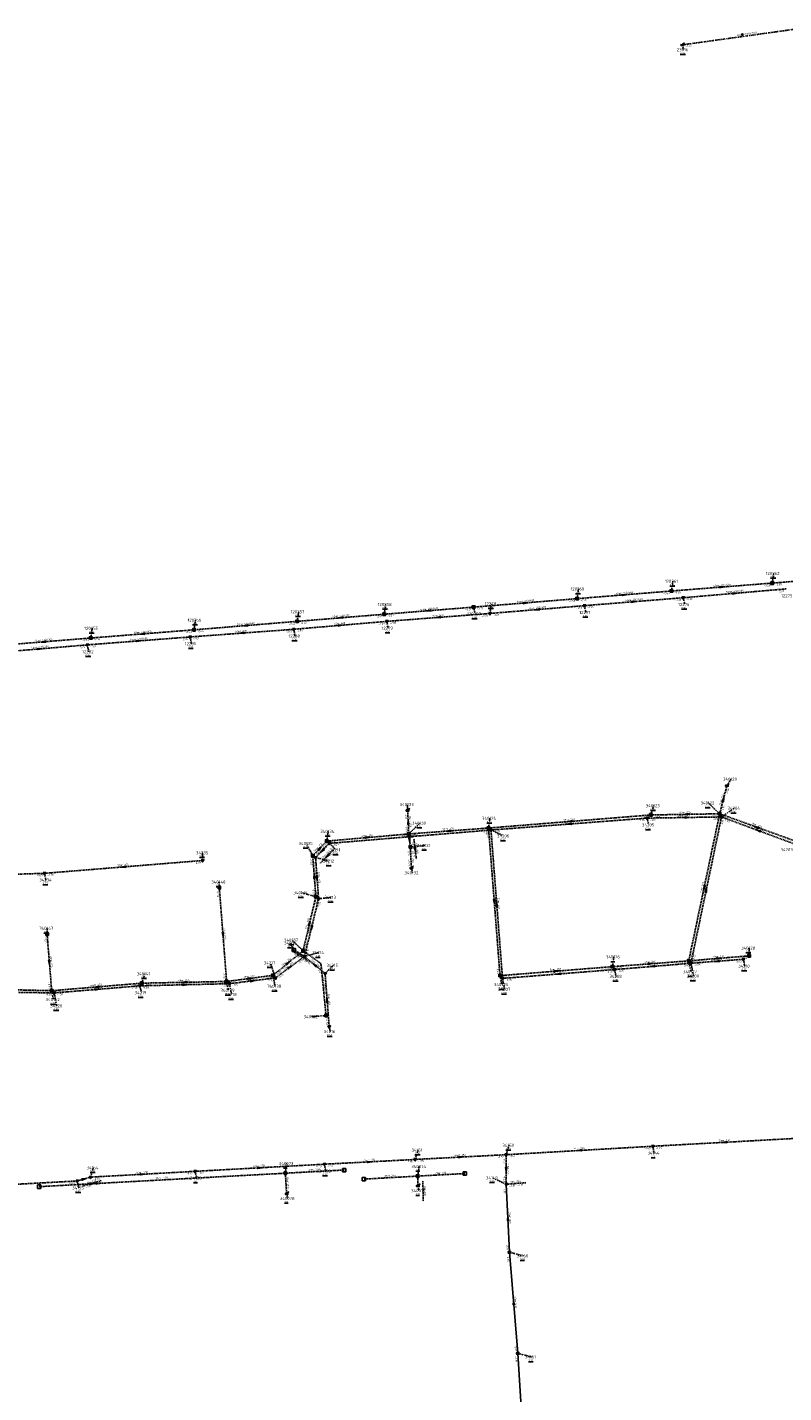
# Model space of a CAD drawing. Extents: x 188323 to 208361, y 565368 to 574910.
# Tile 73 of 256: x 200970 to 201337, y 568699 to 569361. Entities that reach past the tile are written whole.
import ezdxf

# ---------------------------------------------------------------- set-up
doc = ezdxf.new("R2010")
doc.units = 0
for name, pattern in [('BORDER', [1.75, 0.5, -0.25, 0.5, -0.25, 0, -0.25]), ('DASHDOT', [1, 0.5, -0.25, 0, -0.25]), ('DASHED', [0.75, 0.5, -0.25])]:
    doc.linetypes.add(name, pattern=pattern)
doc.layers.get('0').update_dxf_attribs({"linetype": 'CONTINUOUS'})
for name, color, linetype in [('RIO-AFM', 7, 'CONTINUOUS'), ('RIO-BOK', 7, 'CONTINUOUS'), ('RIO-DET', 7, 'CONTINUOUS'), ('RIO-KNP', 7, 'CONTINUOUS'), ('RIO-KNR', 7, 'CONTINUOUS'), ('RIO-LAG_0B', 7, 'CONTINUOUS'), ('RIO-LAG_1B', 7, 'DASHED'), ('RIO-LAG_2B', 7, 'DASHED'), ('RIO-LAG_4', 7, 'BORDER'), ('RIO-LEN', 7, 'CONTINUOUS'), ('RIO-MVD', 1, 'CONTINUOUS'), ('RIO-VRB', 6, 'DASHDOT'), ('RIO-VRH', 7, 'CONTINUOUS')]:
    doc.layers.add(name, color=color, linetype=linetype)
doc.styles.add('RIO-TXT', font='isocp.shx')

# ---------------------------------------------------------------- blocks, each defined once
blk = doc.blocks.new('L_VHR')
blk.add_lwpolyline([(-0.5, 0), (0.5, 0), (-0.5, 0.15), (-0.5, -0.15), (0.5, 0)])
blk = doc.blocks.new('L_VKT')
blk.add_line((0.3, 0.95), (-0.3, -0.05))
blk.add_lwpolyline([(0.3, 0.15), (0.3, 0.75), (-0.3, 0.75), (-0.3, 0.15)], close=True)
blk = doc.blocks.new('K_IPR')
blk.add_lwpolyline([(-0.5, -0.5), (0.5, -0.5), (0.5, 0.5), (-0.5, 0.5)], close=True)
blk.add_solid([(-0.5, 0.5), (0.5, 0.5), (-0.5, -0.5), (0.5, -0.5)])
at = {"style": 'RIO-TXT', "flags": 1}
blk.add_attdef('KNOOPNAAM', (2, 2), '', height=1, dxfattribs=at)
blk = doc.blocks.new('K_IPD')
blk.add_lwpolyline([(-0.496027, 0.307994), (0.503973, 0.307994), (0.003973, -0.558031)], close=True)
blk.add_solid([(-0.496027, 0.307994), (0.503973, 0.307994), (0.003973, -0.558031)])
at = {"style": 'RIO-TXT', "flags": 1}
blk.add_attdef('KNOOPNAAM', (2, 2), '', height=1, dxfattribs=at)
blk = doc.blocks.new('K_UTB')
blk.add_lwpolyline([(0.5, 0.15), (0.5, -0.3), (-0.5, -0.3), (-0.5, 0.15), (-0.45, 0.15), (-0.45, -0.25), (0, -0.25), (0.45, -0.25), (0.45, 0.15)], close=True)
blk.add_lwpolyline([(0.85, 0.6), (0.55, 0.65), (0.614828, 0.459583), (0.850842, 0.598937)])
blk.add_arc((0.85, -0.25), 0.85, 90, 180)
at = {"style": 'RIO-TXT', "flags": 1}
blk.add_attdef('KNOOPNAAM', (2, 2), '', height=1, dxfattribs=at)
blk = doc.blocks.new('K_DIV')
for p, q in [((-0.65, 0.65), (-0.65, -0.65)), ((0.65, 0.65), (-0.65, 0.65)), ((0.65, -0.65), (0.65, 0.65)), ((-0.65, -0.65), (0.65, -0.65))]:
    blk.add_line(p, q)
blk = doc.blocks.new('K_IPG')
blk.add_circle((0, 0), 0.5)
for points in [[(0, 0), (-0.5, 0), (-0.433013, 0.25)], [(0, 0), (-0.433013, -0.25), (-0.5, 0)], [(0, 0), (-0.433013, 0.25), (-0.25, 0.433013)], [(0, 0), (-0.25, -0.433013), (-0.433013, -0.25)], [(0, 0), (-0.25, 0.433013), (0, 0.5)], [(0, 0), (0, -0.5), (-0.25, -0.433013)], [(0, 0), (0, 0.5), (0.25, 0.433013)], [(0, 0), (0.25, 0.433013), (0.433013, 0.25)], [(0, 0), (0.433013, 0.25), (0.5, 0)], [(0, 0), (0.5, 0), (0.433013, -0.25)], [(0, 0), (0.433013, -0.25), (0.25, -0.433013)], [(0, 0), (0.25, -0.433013), (0, -0.5)]]:
    blk.add_solid(points)
at = {"style": 'RIO-TXT', "flags": 1}
blk.add_attdef('KNOOPNAAM', (2, 2), '', height=1, dxfattribs=at)
blk = doc.blocks.new('K_RGM')
blk.add_lwpolyline([(-0.6, 0.6), (-0.6, -0.6), (0.6, -0.6), (0.6, 0.6)], close=True)
blk.add_solid([(-0.6, 0.6), (0, 0.6), (-0.6, -0.6), (0, -0.6)])
at = {"style": 'RIO-TXT', "flags": 1}
blk.add_attdef('KNOOPNAAM', (2, 2), '', height=1, dxfattribs=at)
blk = doc.blocks.new('584_03______340074____340077_')
at = {"layer": 'RIO-LAG_1B'}
blk.add_line((0, 0), (0.214, -9.819), dxfattribs=at)
at = {"layer": 'RIO-AFM', "style": 'RIO-TXT'}
blk.add_text('r 200', height=0.9, rotation=271.2253, dxfattribs=at).set_placement((0.5836, -3.8187))
at = {"layer": 'RIO-LEN', "style": 'RIO-TXT'}
blk.add_text('5m', height=0.9, rotation=271.2253, dxfattribs=at).set_placement((0.5482, -2.1991))
blk = doc.blocks.new('587_03______340130____340131_')
at = {"layer": 'RIO-LAG_1B'}
blk.add_line((0, 0), (1.195, -9.748), dxfattribs=at)
at = {"layer": 'RIO-VRH', "xscale": 2, "yscale": 2, "zscale": 2, "rotation": 276.9657}
blk.add_blockref('L_VHR', (0.5975, -4.874), dxfattribs=at)
at = {"layer": 'RIO-AFM', "style": 'RIO-TXT'}
blk.add_text('r 250', height=0.9, rotation=276.9657, dxfattribs=at).set_placement((0.9626, -3.7407))
at = {"layer": 'RIO-BOK', "style": 'RIO-TXT'}
for s, p in [('-0.70', (-1.2191, -1.5598)), ('-0.71', (-0.6931, -5.8477))]:
    blk.add_text(s, height=0.9, rotation=276.9657, dxfattribs=at).set_placement(p)
at = {"layer": 'RIO-LEN', "style": 'RIO-TXT'}
blk.add_text('6m', height=0.9, rotation=276.9657, dxfattribs=at).set_placement((0.7654, -2.1328))
blk = doc.blocks.new('604_03______34155_____34154_')
at = {"layer": 'RIO-LAG_2B'}
blk.add_line((0, 0), (9.423, 2.764), dxfattribs=at)
at = {"layer": 'RIO-VRH', "xscale": 2, "yscale": 2, "zscale": 2, "rotation": 16.3487}
blk.add_blockref('L_VHR', (4.7115, 1.382), dxfattribs=at)
at = {"layer": 'RIO-AFM', "style": 'RIO-TXT'}
blk.add_text('r 250', height=0.9, rotation=16.3487, dxfattribs=at).set_placement((3.5344, 1.558))
at = {"layer": 'RIO-BOK', "style": 'RIO-TXT'}
for s, p in [('-0.80', (1.7373, -0.9493)), ('-0.95', (5.8826, 0.2668))]:
    blk.add_text(s, height=0.9, rotation=16.3487, dxfattribs=at).set_placement(p)
at = {"layer": 'RIO-LEN', "style": 'RIO-TXT'}
blk.add_text('7m', height=0.9, rotation=16.3487, dxfattribs=at).set_placement((1.9799, 1.1019))
blk = doc.blocks.new('606_03______34211_____34212_')
at = {"layer": 'RIO-LAG_2B'}
blk.add_line((0, 0), (-6.835, -7.054), dxfattribs=at)
at = {"layer": 'RIO-VRH', "xscale": 2, "yscale": 2, "zscale": 2, "rotation": 225.8807}
blk.add_blockref('L_VHR', (-3.4175, -3.527), dxfattribs=at)
at = {"layer": 'RIO-AFM', "style": 'RIO-TXT'}
blk.add_text('r 250', height=0.9, rotation=405.8807, dxfattribs=at).set_placement((-4.3413, -3.76))
at = {"layer": 'RIO-BOK', "style": 'RIO-TXT'}
for s, p in [('-1.51', (-4.8555, -7.0223)), ('-1.49', (-1.8489, -3.9174))]:
    blk.add_text(s, height=0.9, rotation=405.8807, dxfattribs=at).set_placement(p)
at = {"layer": 'RIO-LEN', "style": 'RIO-TXT'}
blk.add_text('10m', height=0.9, rotation=405.8807, dxfattribs=at).set_placement((-5.8439, -5.3117))
blk = doc.blocks.new('607_03______34214_____34236_')
at = {"layer": 'RIO-LAG_2B'}
blk.add_line((0, 0), (-8.345, 5.179), dxfattribs=at)
at = {"layer": 'RIO-AFM', "style": 'RIO-TXT'}
blk.add_text('r 250', height=0.9, rotation=328.1591, dxfattribs=at).set_placement((-4.8262, 3.5849))
at = {"layer": 'RIO-BOK', "style": 'RIO-TXT'}
for p in [(-7.8933, 3.2515), (-4.2213, 0.974)]:
    blk.add_text('-1.75', height=0.9, rotation=328.1591, dxfattribs=at).set_placement(p)
at = {"layer": 'RIO-LEN', "style": 'RIO-TXT'}
blk.add_text('6m', height=0.9, rotation=328.1591, dxfattribs=at).set_placement((-6.2029, 4.4388))

msp = doc.modelspace()

# ---------------------------------------------------------------- linework, layer by layer
at = {"layer": 'RIO-LAG_0B'}
for p, q in [((201204, 568766.976), (201202.432, 568799.936)), ((201204, 568766.976), (201208, 568718.016)), ((201211.008, 568668.032), (201208, 568718.016))]:
    msp.add_line(p, q, dxfattribs=at)
at = {"layer": 'RIO-LAG_1B'}
for p, q in [((201331.264, 569091.328), (201378.768, 569095.104)), ((201236.72, 569083.776), (201282.416, 569087.488)), ((201282.416, 569087.488), (201331.264, 569091.328)), ((201186.592, 569079.68), (201236.72, 569083.776)), ((201101.152, 569072.768), (201143.296, 569076.224)), ((201143.296, 569076.224), (201186.592, 569079.68)), ((201001.168, 569064.704), (201051.184, 569068.672)), ((201051.184, 569068.672), (201101.152, 569072.768)), ((200955.264, 569060.992), (201001.168, 569064.704)), ((201305.776, 568979.52), (201309.296, 568993.216)), ((201155.2, 568969.728), (201154.64, 568981.184)), ((201272.448, 568978.944), (201193.824, 568972.608)), ((201305.776, 568979.52), (201272.448, 568978.944)), ((201290.816, 568908.224), (201305.776, 568979.52)), ((201341.568, 568966.592), (201305.776, 568979.52)), ((201155.2, 568969.728), (201115.456, 568966.272)), ((201193.824, 568972.608), (201155.2, 568969.728)), ((201155.2, 568969.728), (201155.968, 568963.456)), ((201193.824, 568972.608), (201199.392, 568901.056)), ((201115.456, 568966.272), (201108.688, 568959.168)), ((201155.968, 568963.456), (201156.448, 568953.28)), ((201108.688, 568959.168), (201110.16, 568939.328)), ((201066.96, 568898.24), (201063.424, 568943.68)), ((201110.16, 568939.328), (201104.032, 568913.088)), ((200982.224, 568893.76), (200980.016, 568921.216)), ((201104.032, 568913.088), (201089.392, 568901.184)), ((201253.824, 568905.408), (201290.816, 568908.224)), ((201290.816, 568908.224), (201320.048, 568910.656)), ((201089.392, 568901.184), (201066.96, 568898.24)), ((201199.392, 568901.056), (201253.824, 568905.408)), ((200982.224, 568893.76), (200939.856, 568894.784)), ((201025.872, 568897.408), (200982.224, 568893.76)), ((201066.96, 568898.24), (201025.872, 568897.408)), ((201095.392, 568805.312), (200976.192, 568798.784)), ((201123.968, 568806.848), (201095.392, 568805.312)), ((201095.392, 568805.312), (201096.032, 568795.392)), ((201159.52, 568803.904), (201133.376, 568802.432)), ((201182.304, 568805.12), (201159.52, 568803.904)), ((201159.52, 568803.904), (201159.616, 568799.168))]:
    msp.add_line(p, q, dxfattribs=at)
msp.add_lwpolyline([(201115.12, 568881.728), (201112.672, 568906.88), (201104.032, 568913.088)], dxfattribs=at)
at = {"layer": 'RIO-LAG_2B'}
for p, q in [((201338.016, 569088.512), (201288.16, 569084.224)), ((201240.272, 569080.384), (201194.528, 569076.608)), ((201288.16, 569084.224), (201240.272, 569080.384)), ((201194.528, 569076.608), (201144.512, 569072.768)), ((201049.248, 569065.216), (201099.44, 569068.928)), ((201099.44, 569068.928), (201144.512, 569072.768)), ((200999.488, 569061.376), (200953.424, 569057.472)), ((200999.488, 569061.376), (201049.248, 569065.216)), ((201270.688, 568977.408), (201195.024, 568971.648)), ((201306.672, 568977.984), (201270.688, 568977.408)), ((201291.872, 568907.072), (201306.672, 568977.984)), ((201342.416, 568964.736), (201306.672, 568977.984)), ((201195.024, 568971.648), (201116.736, 568965.184)), ((201195.024, 568971.648), (201200.608, 568899.712)), ((201116.736, 568965.184), (201110.048, 568958.336)), ((200978.736, 568950.656), (201055.328, 568956.864)), ((201110.048, 568958.336), (201111.52, 568938.304)), ((200934.368, 568949.248), (200978.736, 568950.656)), ((201111.52, 568938.304), (201104.656, 568910.336)), ((201104.656, 568910.336), (201090.592, 568899.968)), ((201104.656, 568910.336), (201099.536, 568913.536)), ((201104.656, 568910.336), (201114.672, 568902.08)), ((201291.872, 568907.072), (201317.248, 568908.992)), ((201114.672, 568902.08), (201116.656, 568876.288)), ((201200.608, 568899.712), (201254.896, 568904)), ((201254.896, 568904), (201291.872, 568907.072)), ((201024.944, 568896.128), (200983.472, 568892.672)), ((201068.304, 568897.152), (201024.944, 568896.128)), ((201090.592, 568899.968), (201068.304, 568897.152)), ((200983.472, 568892.672), (200938.72, 568893.44)), ((201273.36, 568818.368), (201343.264, 568822.208)), ((201202.368, 568814.272), (201273.36, 568818.368)), ((201051.744, 568806.208), (201114.304, 568809.664)), ((201114.304, 568809.664), (201158.336, 568811.968)), ((201158.336, 568811.968), (201202.368, 568814.272)), ((201202.368, 568814.272), (201202.432, 568799.936)), ((200994.64, 568801.536), (201000.976, 568803.392)), ((201000.976, 568803.392), (201051.744, 568806.208)), ((200915.264, 568797.248), (200994.64, 568801.536)), ((201202.432, 568799.936), (201211.856, 568800.704))]:
    msp.add_line(p, q, dxfattribs=at)
at = {"layer": 'RIO-LAG_4'}
msp.add_line((201348.8, 569360.704), (201287.696, 569352.192), dxfattribs=at)
at = {"layer": 'RIO-VRB'}
for p, q in [((201287.7, 569352.2), (201288.2335, 569349.8716)), ((201331.27, 569091.31), (201331.9771, 569096.0232)), ((201236.72, 569083.75), (201237.4271, 569088.4632)), ((201282.41, 569087.5), (201283.1171, 569092.2132)), ((201143.3, 569076.25), (201144.0071, 569080.9632)), ((201194.52, 569076.59), (201195.2271, 569081.3032)), ((201240.27, 569080.38), (201240.9771, 569077.0668)), ((201288.16, 569084.25), (201288.8671, 569080.9368)), ((201051.19, 569068.69), (201051.8971, 569073.4032)), ((201101.16, 569072.75), (201101.8671, 569077.4632)), ((201186.6, 569079.7), (201187.3071, 569076.3868)), ((201001.17, 569064.69), (201001.8771, 569069.4032)), ((201099.44, 569068.96), (201100.1471, 569065.6468)), ((201144.51, 569072.79), (201145.2171, 569069.4768)), ((200999.48, 569061.38), (201000.1871, 569058.0668)), ((201049.25, 569065.24), (201049.9571, 569061.9268)), ((201309.3, 568993.21), (201311.2764, 568996.2658)), ((201154.64, 568981.21), (201154.6397, 568983.985)), ((201272.45, 568978.92), (201273.8433, 568983.4494)), ((201305.77, 568979.49), (201300.3491, 568984.7364)), ((201306.67, 568977.96), (201312.7969, 568982.1978)), ((201155.2, 568969.76), (201160.6194, 568975.0081)), ((201193.82, 568972.63), (201194.5271, 568977.3432)), ((201270.68, 568977.44), (201271.3871, 568974.1268)), ((201115.46, 568966.28), (201116.1671, 568970.9932)), ((201195.02, 568971.63), (201201.1469, 568968.7922)), ((201055.32, 568956.84), (201055.3195, 568960.615)), ((201108.69, 568959.16), (201105.6514, 568965.1205)), ((201116.74, 568965.21), (201120.0018, 568962.022)), ((201155.97, 568963.45), (201163.045, 568964.15)), ((201110.05, 568958.31), (201116.6982, 568956.59)), ((200978.73, 568950.67), (200979.4371, 568947.3568)), ((201156.45, 568953.25), (201156.9835, 568950.9216)), ((201063.42, 568943.67), (201063.4197, 568946.445)), ((201110.16, 568939.32), (201103.1921, 568941.2465)), ((201111.52, 568938.29), (201117.595, 568938.99)), ((200980.01, 568921.24), (200980.0097, 568924.015)), ((201099.54, 568913.51), (201098.0019, 568916.8727)), ((201104.04, 568913.07), (201098.6191, 568918.3164)), ((201320.05, 568910.65), (201320.0495, 568914.425)), ((201104.66, 568910.33), (201111.6275, 568912.2587)), ((201253.83, 568905.42), (201254.5371, 568910.1332)), ((201290.82, 568908.24), (201291.8741, 568902.9571)), ((201317.25, 568909.01), (201317.9571, 568905.6968)), ((201025.87, 568897.4), (201027.2633, 568901.9294)), ((201090.6, 568899.94), (201088.1789, 568907.2879)), ((201089.39, 568901.2), (201090.4441, 568895.9171)), ((201114.67, 568902.1), (201118.5574, 568906.0624)), ((201254.9, 568904.03), (201255.6071, 568900.7168)), ((201291.88, 568907.09), (201293.1076, 568900.8223)), ((201024.95, 568896.13), (201025.6571, 568892.8168)), ((201066.96, 568898.27), (201067.8406, 568893.972)), ((201068.31, 568897.15), (201069.3641, 568891.8671)), ((201199.39, 568901.05), (201200.2706, 568896.752)), ((201200.6, 568899.7), (201201.6541, 568894.4171)), ((200982.23, 568893.76), (200983.1106, 568889.462)), ((200983.47, 568892.69), (200984.6976, 568886.4223)), ((201115.12, 568881.71), (201108.1529, 568881.1791)), ((201116.65, 568876.28), (201117.1835, 568873.9516)), ((201158.33, 568811.97), (201159.7233, 568816.4994)), ((201202.37, 568814.3), (201203.7633, 568818.8294)), ((201273.36, 568818.37), (201274.0671, 568815.0568)), ((201095.39, 568805.31), (201096.0971, 568810.0232)), ((201114.3, 568809.64), (201115.0071, 568806.3268)), ((201159.52, 568803.89), (201160.2271, 568808.6032)), ((201000.98, 568803.42), (201002.3733, 568807.9494)), ((201051.74, 568806.21), (201052.4471, 568802.8968)), ((201202.43, 568799.94), (201195.781, 568803.0579)), ((200994.64, 568801.56), (200995.3471, 568798.2468)), ((201096.04, 568795.42), (201096.5735, 568793.0916)), ((201159.62, 568799.18), (201160.1535, 568796.8516)), ((201204, 568767), (201210.6482, 568765.28)), ((201208, 568718), (201214.6482, 568716.28))]:
    msp.add_line(p, q, dxfattribs=at)

# ---------------------------------------------------------------- block references
at = {"layer": 'RIO-AFM', "xscale": 0.9, "yscale": 0.9, "zscale": 0.9, "rotation": 367.9191}
msp.add_blockref('L_VKT', (201316.841, 569356.7777), dxfattribs=at)
at = {"layer": 'RIO-DET'}
for name, p in [('606_03______34211_____34212_', (201119.232, 568962.688)), ('587_03______340130____340131_', (201157.696, 568967.232)), ('607_03______34214_____34236_', (201107.168, 568907.84)), ('604_03______34155_____34154_', (200997.136, 568799.04)), ('584_03______340074____340077_', (201162.016, 568801.408))]:
    msp.add_blockref(name, p, dxfattribs=at)
at = {"layer": 'RIO-KNP', "xscale": 1.25, "yscale": 1.25, "zscale": 1.25}
for name, p in [('K_UTB', (201287.696, 569352.192)), ('K_IPR', (201282.416, 569087.488)), ('K_IPR', (201331.264, 569091.328)), ('K_IPR', (201186.592, 569079.68)), ('K_IPR', (201236.72, 569083.776)), ('K_IPD', (201240.272, 569080.384)), ('K_IPD', (201288.16, 569084.224)), ('K_IPR', (201101.152, 569072.768)), ('K_IPR', (201143.296, 569076.224)), ('K_IPD', (201144.512, 569072.768)), ('K_IPD', (201194.528, 569076.608)), ('K_IPR', (201051.184, 569068.672)), ('K_IPD', (201099.44, 569068.928)), ('K_IPD', (200999.488, 569061.376)), ('K_IPR', (201001.168, 569064.704)), ('K_IPD', (201049.248, 569065.216)), ('K_UTB', (201309.296, 568993.216)), ('K_UTB', (201154.64, 568981.184)), ('K_IPD', (201270.688, 568977.408)), ('K_IPR', (201272.448, 568978.944)), ('K_IPR', (201305.776, 568979.52)), ('K_IPD', (201306.672, 568977.984)), ('K_IPR', (201155.2, 568969.728)), ('K_IPR', (201193.824, 568972.608)), ('K_IPD', (201195.024, 568971.648)), ('K_IPR', (201115.456, 568966.272)), ('K_IPD', (201116.736, 568965.184)), ('K_IPR', (201155.968, 568963.456)), ('K_IPD', (201055.328, 568956.864)), ('K_IPR', (201108.688, 568959.168)), ('K_IPD', (201110.048, 568958.336)), ('K_UTB', (201156.448, 568953.28)), ('K_IPD', (200978.736, 568950.656)), ('K_IPR', (201063.424, 568943.68)), ('K_IPR', (201110.16, 568939.328)), ('K_IPD', (201111.52, 568938.304)), ('K_IPR', (200980.016, 568921.216)), ('K_RGM', (201099.536, 568913.536)), ('K_IPR', (201104.032, 568913.088)), ('K_IPD', (201104.656, 568910.336)), ('K_IPR', (201290.816, 568908.224)), ('K_IPD', (201317.248, 568908.992)), ('K_IPR', (201320.048, 568910.656)), ('K_IPR', (201089.392, 568901.184)), ('K_IPD', (201114.672, 568902.08)), ('K_IPR', (201199.392, 568901.056)), ('K_IPR', (201253.824, 568905.408)), ('K_IPD', (201254.896, 568904)), ('K_IPD', (201291.872, 568907.072)), ('K_IPD', (201024.944, 568896.128)), ('K_IPR', (201025.872, 568897.408)), ('K_IPR', (201066.96, 568898.24)), ('K_IPD', (201068.304, 568897.152)), ('K_IPD', (201090.592, 568899.968)), ('K_IPD', (201200.608, 568899.712)), ('K_IPR', (200982.224, 568893.76)), ('K_IPD', (200983.472, 568892.672)), ('K_IPR', (201115.12, 568881.728)), ('K_IPD', (201116.656, 568876.288)), ('K_IPD', (201273.36, 568818.368)), ('K_IPD', (201114.304, 568809.664)), ('K_IPD', (201158.336, 568811.968)), ('K_IPD', (201202.368, 568814.272)), ('K_IPD', (200994.64, 568801.536)), ('K_IPD', (201000.976, 568803.392)), ('K_IPD', (201051.744, 568806.208)), ('K_IPR', (201095.392, 568805.312)), ('K_DIV', (201123.968, 568806.848)), ('K_DIV', (201133.376, 568802.432)), ('K_IPR', (201159.52, 568803.904)), ('K_DIV', (201182.304, 568805.12)), ('K_DIV', (200976.192, 568798.784)), ('K_UTB', (201096.032, 568795.392)), ('K_UTB', (201159.616, 568799.168)), ('K_IPD', (201202.432, 568799.936)), ('K_IPG', (201204, 568766.976)), ('K_IPG', (201208, 568718.016))]:
    msp.add_blockref(name, p, dxfattribs=at)
at = {"layer": 'RIO-VRH', "xscale": 2, "yscale": 2, "zscale": 2}
for p, rotation in [((201306.84, 569089.405), 4.4583), ((201313.09, 569086.375), 364.8716), ((201211.66, 569081.725), 4.6193), ((201259.565, 569085.625), 4.6916), ((201264.215, 569082.315), 364.6196), ((201122.23, 569074.5), 184.7474), ((201164.95, 569077.975), 184.5551), ((201169.515, 569074.69), 184.3448), ((201217.395, 569078.485), 184.7352), ((201026.18, 569066.69), 184.5716), ((201074.345, 569067.1), 184.2385), ((201076.175, 569070.72), 184.6445), ((201121.975, 569070.875), 4.8568), ((200978.22, 569062.845), 184.5958), ((201024.365, 569063.31), 4.4344), ((200976.45, 569059.44), 364.8146), ((201307.535, 568986.35), 75.5638), ((201154.92, 568975.485), 92.8088), ((201232.85, 568974.535), 184.3907), ((201233.135, 568975.775), 184.5732), ((201288.675, 568977.7), 180.8277), ((201289.11, 568979.205), 180.9799), ((201135.33, 568968.02), 365.0041), ((201155.88, 568968.42), 184.688), ((201155.585, 568966.605), 276.9657), ((201174.51, 568971.195), 184.2496), ((201323.665, 568973.04), 160.181), ((201324.545, 568971.335), 159.6659), ((201112.075, 568962.72), 406.4388), ((201113.395, 568961.76), 225.8807), ((201017.025, 568953.755), 184.6053), ((201109.425, 568949.24), 454.2461), ((201110.785, 568948.3), 274.2082), ((201298.295, 568943.865), 258.142), ((201299.275, 568942.525), 78.2041), ((201196.605, 568936.84), 274.4581), ((201197.81, 568935.665), 454.4445), ((201065.19, 568920.97), 274.4672), ((201107.1, 568926.195), 436.8686), ((201108.09, 568924.31), 256.2071), ((200981.12, 568907.5), 274.6273), ((201096.715, 568907.135), 399.0118), ((201304.565, 568908.05), 184.3275), ((201305.435, 568909.445), 4.7129), ((201097.63, 568905.135), 396.4598), ((201109.665, 568906.215), 500.5777), ((201226.61, 568903.235), 4.5889), ((201227.75, 568901.865), 184.5588), ((201272.325, 568906.83), 4.3592), ((201273.39, 568905.56), 184.7298), ((201004.05, 568895.58), 184.7675), ((201004.21, 568894.41), 364.7403), ((201046.415, 568897.835), 181.2128), ((201046.63, 568896.64), 361.3474), ((201078.175, 568899.735), 367.4416), ((201079.455, 568898.545), 367.1338), ((201115.66, 568889.19), 454.3938), ((201237.865, 568816.335), 183.281), ((201308.31, 568820.29), 183.1441), ((201136.315, 568810.805), 3.0289), ((201180.35, 568813.135), 3.0282), ((200997.81, 568802.49), 16.3487), ((201026.36, 568804.815), 3.1458), ((201083.02, 568807.925), 3.1379), ((201202.4, 568807.12), 270.2484), ((201203.215, 568783.47), 92.7376), ((201206, 568742.5), 454.6755)]:
    msp.add_blockref('L_VHR', p, dxfattribs=dict(at, rotation=rotation))

# ---------------------------------------------------------------- texts
at = {"layer": 'RIO-AFM', "style": 'RIO-TXT'}
for s, rotation, p in [('2500/2000', 367.9191, (201317.6432, 569356.8898)), ('e 400/600', 4.6916, (201257.6402, 569085.9687)), ('e 400/600', 4.4583, (201304.9168, 569089.7565)), ('e 400/600', 364.8716, (201311.1625, 569086.7272)), ('e 400/600', 4.6193, (201209.7358, 569082.0711)), ('e 400/600', 364.7352, (201215.4685, 569078.8405)), ('e 400/600', 364.6196, (201262.2894, 569082.6751)), ('e 400/600', 4.7474, (201120.3051, 569074.8418)), ('e 400/600', 4.5551, (201163.0262, 569078.3233)), ('r 600', 364.3448, (201168.668, 569075.1425)), ('e 400/600', 4.5716, (201024.2559, 569067.0377)), ('r 600', 4.2385, (201073.5, 569067.5387)), ('e 400/600', 4.6445, (201074.2505, 569071.0653)), ('r 600', 4.8568, (201121.1254, 569071.3046)), ('e 400/600', 364.8146, (200974.5233, 569059.793)), ('e 400/600', 4.5958, (200976.296, 569063.1919)), ('e 400/600', 4.4344, (201022.4418, 569063.6623)), ('r 250', 75.5638, (201306.8489, 568985.6898)), ('r 250', 360.9799, (201288.2907, 568979.7011)), ('r 250', 272.8088, (201155.3829, 568976.3192)), ('r 250', 364.3907, (201232.0017, 568974.9949)), ('r 250', 364.5732, (201232.2854, 568976.2332)), ('r 250', 360.8277, (201287.8571, 568978.1991)), ('r 250', 340.181, (201323.0758, 568973.7961)), ('r 250', 365.0041, (201134.4781, 568968.4595)), ('r 250', 364.688, (201155.0292, 568968.8764)), ('r 250', 364.2496, (201173.6638, 568971.6453)), ('r 250', 339.6659, (201323.9628, 568972.0963)), ('r 250', 406.4388, (201111.1522, 568962.4789)), ('r 250', 4.6053, (201016.1775, 568954.1883)), ('r 250', 272.7031, (201156.6741, 568959.1831)), ('r 250', 274.2461, (201109.8695, 568950.0856)), ('r 250', 274.2082, (201111.2301, 568949.1456)), ('r 250', 78.142, (201297.6393, 568943.1748)), ('r 250', 78.2041, (201298.62, 568941.8339)), ('r 250', 274.4581, (201197.0628, 568937.6885)), ('r 250', 274.4445, (201198.2681, 568936.5133)), ('r 250', 436.8686, (201106.4212, 568925.5208)), ('r 250', 274.4672, (201065.6393, 568921.8181)), ('r 250', 436.2071, (201107.4029, 568923.6442)), ('r 250', 274.6273, (200981.5613, 568908.3488)), ('r 250', 399.0118, (201095.7672, 568907.0176)), ('r 250', 4.3592, (201271.4792, 568907.267)), ('r 250', 4.3275, (201303.7194, 568908.4874)), ('r 250', 4.7129, (201304.5866, 568909.8767)), ('r 250', 367.4416, (201077.3057, 568900.1324)), ('r 250', 396.4598, (201096.6781, 568905.0595)), ('r 250', 320.5777, (201109.3586, 568907.1189)), ('r 250', 4.5889, (201225.7626, 568903.6686)), ('r 250', 4.5588, (201226.9027, 568902.299)), ('r 250', 4.7298, (201272.5414, 568905.9915)), ('r 250', 364.7675, (201003.1996, 568896.0242)), ('r 250', 364.7403, (201003.36, 568894.8539)), ('r 250', 361.2128, (201045.594, 568898.3302)), ('r 250', 361.3474, (201045.8074, 568897.134)), ('r 250', 367.1338, (201078.5877, 568898.947)), ('r 160', 275.5681, (201114.3216, 568895.1511)), ('r 250', 274.3938, (201116.1042, 568890.0371)), ('r 250', 3.1441, (201307.4737, 568820.7448)), ('r 250', 3.281, (201237.0275, 568816.7878)), ('r 250', 3.1379, (201082.1834, 568808.3799)), ('r 250', 3.0289, (201135.4795, 568811.2615)), ('r 250', 3.0282, (201179.5145, 568813.5915)), ('r 250', 3.1458, (201025.5236, 568805.2698)), ('r 200', 363.1449, (201035.2207, 568802.542)), ('r 200', 363.1051, (201108.8384, 568806.5489)), ('r 200', 363.1747, (201145.6128, 568803.6271)), ('r 200', 363.1391, (201170.0781, 568804.9766)), ('r 250', 270.2484, (201202.9006, 568807.9324)), ('r 250', 4.6676, (201206.0278, 568800.7354)), ('r 200', 273.769, (201096.1634, 568801.2066)), ('r 800', 272.7376, (201203.6858, 568784.3038)), ('r 800', 274.6755, (201206.4474, 568743.35))]:
    msp.add_text(s, height=0.9, rotation=rotation, dxfattribs=at).set_placement(p)
at = {"layer": 'RIO-BOK', "style": 'RIO-TXT'}
for s, rotation, p in [('-2.45', 367.9191, (201289.2801, 569351.0072)), ('-0.65', 4.6916, (201278.4374, 569085.7692)), ('-0.65', 4.4583, (201283.9144, 569086.2131)), ('-0.68', 4.4583, (201327.2907, 569089.5955)), ('-0.68', 4.5974, (201332.7775, 569090.0267)), ('-2.03', 364.8716, (201334.0511, 569086.7858)), ('-0.58', 4.6193, (201232.7455, 569082.0243)), ('-1.96', 364.7352, (201236.2973, 569078.6727)), ('-0.58', 4.6916, (201238.2296, 569082.4692)), ('-1.96', 364.6196, (201241.7788, 569079.0983)), ('-2.00', 364.6196, (201284.1844, 569082.5521)), ('-2.00', 364.8716, (201289.6744, 569082.9749)), ('-0.57', 4.7474, (201139.3296, 569074.5154)), ('-0.57', 4.5551, (201144.8066, 569074.9656)), ('-0.51', 4.5551, (201182.6237, 569077.9787)), ('-0.51', 4.6193, (201188.108, 569078.4173)), ('-2.01', 364.3448, (201190.5361, 569074.9125)), ('-2.01', 364.7352, (201196.0314, 569075.3113)), ('-0.66', 4.5716, (201047.2137, 569066.9676)), ('-0.66', 4.6445, (201052.6986, 569067.408)), ('-1.85', 4.2385, (201095.4538, 569067.2607)), ('-0.62', 4.6445, (201097.186, 569071.0225)), ('-1.85', 4.8568, (201100.9533, 569067.6836)), ('-0.62', 4.7474, (201102.6709, 569071.4707)), ('-2.08', 4.8568, (201140.5426, 569071.0478)), ('-2.08', 364.3448, (201146.0126, 569071.501)), ('-1.79', 364.8146, (200995.5103, 569059.6674)), ('-0.70', 4.5958, (200997.1951, 569062.9659)), ('-1.82', 4.4344, (201000.9838, 569060.0924)), ('-0.70', 4.5716, (201002.6769, 569063.406)), ('-2.00', 4.4344, (201045.2698, 569063.5271)), ('-2.00', 4.2385, (201050.7494, 569063.9473)), ('-0.56', 75.5638, (201309.634, 568988.8894)), ('-0.55', 75.5638, (201307.4746, 568980.4968)), ('-0.71', 272.8088, (201153.311, 568979.7427)), ('-1.10', 364.3907, (201266.6956, 568975.7756)), ('-0.58', 364.5732, (201268.4714, 568977.2448)), ('-1.10', 360.8277, (201272.1007, 568976.0613)), ('-0.58', 360.9799, (201273.8744, 568977.545)), ('-0.55', 360.9799, (201301.694, 568978.0386)), ('-0.98', 360.8277, (201302.5903, 568976.5211)), ('-0.52', 78.142, (201306.2981, 568975.1891)), ('-0.81', 78.2041, (201307.2027, 568973.6594)), ('-0.55', 340.181, (201306.6133, 568977.6988)), ('-0.98', 339.6659, (201307.4971, 568976.1613)), ('-0.65', 365.0041, (201151.2364, 568968.0303)), ('-0.70', 272.8088, (201153.606, 568973.787)), ('-0.70', 364.2496, (201156.7005, 568968.4685)), ('-0.66', 364.2496, (201189.8336, 568970.9519)), ('-1.29', 364.688, (201191.0441, 568969.9466)), ('-0.55', 274.4581, (201192.5338, 568971.125)), ('-1.25', 274.4445, (201193.7334, 568970.1253)), ('-0.66', 364.5732, (201195.3278, 568971.347)), ('-1.29', 364.3907, (201196.5237, 568970.3422)), ('-0.60', 406.4388, (201110.6691, 568959.211)), ('-0.61', 406.4388, (201113.6466, 568962.3464)), ('-0.61', 365.0041, (201116.9774, 568965.0084)), ('-1.49', 364.688, (201118.2503, 568963.9301)), ('-0.71', 272.7031, (201154.6383, 568961.9851)), ('-0.49', 4.6053, (201051.3453, 568955.1153)), ('-0.60', 274.2461, (201107.3982, 568957.6598)), ('-1.51', 274.2082, (201108.7572, 568956.8106)), ('-0.71', 272.7031, (201154.8627, 568957.2795)), ('-0.80', 1.8587, (200974.677, 568949.1377)), ('-0.80', 4.6053, (200980.2377, 568949.3869)), ('-0.52', 274.4672, (201062.134, 568942.1648)), ('-0.58', 274.2461, (201108.4709, 568943.3058)), ('-1.55', 274.2082, (201109.8336, 568942.2774)), ('-0.58', 436.8686, (201110.5783, 568935.0122)), ('-1.55', 436.2071, (201111.8876, 568933.9786)), ('-0.54', 274.6273, (200978.7282, 568919.7312)), ('-0.55', 436.8686, (201105.7206, 568914.1164)), ('-0.55', 399.0118, (201101.7302, 568909.4087)), ('-1.75', 396.4598, (201102.1898, 568906.7744)), ('-0.66', 320.5777, (201104.8534, 568908.3597)), ('-1.61', 436.2071, (201106.3526, 568911.3569)), ('-0.59', 78.142, (201292.4776, 568909.3225)), ('-0.71', 4.7129, (201292.3301, 568906.9598)), ('-0.52', 78.2041, (201293.5364, 568908.1743)), ('-0.46', 4.3275, (201313.2666, 568907.3045)), ('-0.72', 4.7129, (201316.0785, 568908.9178)), ('-0.57', 274.4672, (201065.2717, 568902.2509)), ('-0.53', 399.0118, (201091.3591, 568900.9947)), ('-1.71', 396.4598, (201092.558, 568899.6472)), ('-0.61', 320.5777, (201110.6173, 568903.6269)), ('-0.62', 274.4581, (201197.7189, 568905.0321)), ('-1.07', 274.4445, (201198.9301, 568903.6822)), ('-0.68', 4.5889, (201249.8548, 568903.6964)), ('-0.70', 4.5588, (201250.9237, 568902.3085)), ('-0.68', 4.3592, (201255.3322, 568904.1305)), ('-0.70', 4.7298, (201256.4105, 568902.7502)), ('-0.71', 4.3592, (201286.8377, 568906.5323)), ('-0.56', 4.7298, (201287.9088, 568905.3566)), ('-0.56', 4.3275, (201293.3814, 568905.7996)), ('-0.57', 274.6273, (200980.5192, 568897.735)), ('-1.58', 364.7403, (201020.978, 568894.4197)), ('-0.61', 364.7675, (201021.8986, 568895.6891)), ('-1.58', 361.3474, (201026.3832, 568894.7642)), ('-0.61', 361.2128, (201027.3, 568896.0309)), ('-0.57', 361.2128, (201062.8905, 568896.807)), ('-1.67', 361.3474, (201064.2431, 568895.6788)), ('-0.51', 367.4416, (201068.5301, 568897.0641)), ('-1.67', 367.1338, (201069.8736, 568895.9357)), ('-0.53', 367.4416, (201085.5045, 568899.2924)), ('-1.71', 367.1338, (201086.7039, 568898.0531)), ('-0.61', 274.3938, (201113.3821, 568900.5965)), ('-0.62', 4.5889, (201200.8973, 568899.7665)), ('-0.89', 4.5588, (201202.1066, 568898.4157)), ('-0.65', 358.6484, (200978.0985, 568892.4814)), ('-1.50', 359.0271, (200979.3475, 568891.3856)), ('-0.65', 364.7675, (200983.7421, 568892.4822)), ('-1.50', 364.7403, (200984.9815, 568891.4114)), ('-0.50', 274.3938, (201114.9544, 568880.2622)), ('-1.45', 3.281, (201269.3461, 568816.7376)), ('-1.45', 3.1441, (201274.8345, 568817.0489)), ('-1.10', 3.1379, (201110.2816, 568808.0176)), ('-1.10', 3.0289, (201115.7718, 568808.3159)), ('-1.15', 3.0289, (201154.3089, 568810.3552)), ('-1.15', 3.0282, (201159.8018, 568810.6459)), ('-1.52', 3.0282, (201198.3489, 568812.6853)), ('-1.56', 270.2484, (201200.9768, 568812.8935)), ('-1.52', 3.281, (201203.8476, 568812.9824)), ('-0.95', 3.1458, (201002.4545, 568802.0989)), ('-1.02', 3.1458, (201047.7222, 568804.587)), ('-1.02', 3.1379, (201053.2143, 568804.8887)), ('-1.59', 270.2484, (201201.0194, 568804.0336)), ('-0.80', 3.1148, (200990.6215, 568799.9392)), ('-3.01', 272.7376, (201201.0992, 568798.4743)), ('-3.01', 4.6676, (201203.9391, 568798.6586)), ('-3.01', 4.6676, (201207.8869, 568798.9809)), ('-2.94', 272.7376, (201202.4247, 568771.0293)), ('-2.94', 274.6755, (201202.7195, 568765.4901)), ('-2.91', 274.6755, (201206.2995, 568721.9752)), ('-2.91', 273.4424, (201206.6873, 568716.5181))]:
    msp.add_text(s, height=0.9, rotation=rotation, dxfattribs=at).set_placement(p)
at = {"layer": 'RIO-KNR', "style": 'RIO-TXT'}
for s, p in [('23016', (201285.046, 569349.1216)), ('120261', (201279.2921, 569091.4632)), ('120262', (201328.1521, 569095.2732)), ('120260', (201233.6021, 569087.7132)), ('120258', (201140.1821, 569080.2132)), ('12278', (201192.0396, 569080.5532)), ('12276', (201285.6796, 569080.1868)), ('12275', (201335.5396, 569084.4368)), ('120256', (201048.0721, 569072.6532)), ('120257', (201098.0421, 569076.7132)), ('120259', (201183.4821, 569075.6368)), ('12277', (201237.7896, 569076.3168)), ('120255', (200998.0521, 569068.6532)), ('12279', (201142.0296, 569068.7268)), ('12281', (201046.7696, 569061.1768)), ('12280', (201096.9596, 569064.8968)), ('12282', (200996.9996, 569057.3168)), ('340129', (201307.4514, 568995.5158)), ('340133', (201150.8147, 568983.235)), ('340123', (201270.0183, 568982.6994)), ('340122', (201296.5241, 568983.9864)), ('34204', (201309.6094, 568981.4478)), ('340130', (201156.7944, 568974.2581)), ('340124', (201190.7021, 568976.5932)), ('34205', (201268.1996, 568973.3768)), ('340134', (201112.3421, 568970.2432)), ('34206', (201197.9594, 568968.0422)), ('34235', (201052.132, 568959.865)), ('340135', (201101.8264, 568964.3705)), ('34211', (201116.8143, 568961.272)), ('340131', (201159.22, 568963.4)), ('34203', (201335.3461, 568961.3963)), ('34212', (201113.5107, 568955.84)), ('34234', (200976.2496, 568946.6068)), ('340132', (201153.1585, 568950.1716)), ('340140', (201059.5947, 568945.695)), ('340136', (201099.3671, 568940.4965)), ('34213', (201114.4075, 568938.24)), ('340143', (200976.1847, 568923.265)), ('340137', (201094.7941, 568917.5664)), ('34236', (201094.8144, 568916.1227)), ('340128', (201316.2245, 568913.675)), ('34217', (201084.9914, 568906.5379)), ('34214', (201108.44, 568911.5087)), ('340126', (201250.7121, 568909.3832)), ('340141', (201023.4383, 568901.1794)), ('34215', (201115.3699, 568905.3124)), ('34208', (201252.4196, 568899.9668)), ('340127', (201288.0491, 568902.2071)), ('34209', (201289.9201, 568900.0723)), ('34210', (201314.7696, 568904.9468)), ('340139', (201064.0156, 568893.222)), ('340138', (201086.6191, 568895.1671)), ('340125', (201196.4456, 568896.002)), ('34207', (201198.4666, 568893.6671)), ('340142', (200979.2856, 568888.712)), ('34219', (201022.4696, 568892.0668)), ('34218', (201066.1766, 568891.1171)), ('34220', (200981.5101, 568885.6723)), ('340162', (201104.3279, 568880.4291)), ('34216', (201113.996, 568873.2016)), ('34151', (201156.5358, 568815.7494)), ('34150', (201200.5758, 568818.0794)), ('34144', (201270.8796, 568814.3068)), ('34154', (200999.1858, 568807.1994)), ('340073', (201092.2721, 568809.2732)), ('340074', (201156.4021, 568807.8532)), ('34153', (201049.2596, 568802.1468)), ('34152', (201111.8196, 568805.5768)), ('34149', (201192.5935, 568802.3079)), ('34155', (200992.1596, 568797.4968)), ('340077', (201156.3285, 568796.1016)), ('340078', (201092.7485, 568792.3416)), ('34160', (201207.4607, 568764.53)), ('34161', (201211.4607, 568715.53))]:
    msp.add_text(s, height=1.5, dxfattribs=at).set_placement(p)
at = {"layer": 'RIO-LEN', "style": 'RIO-TXT'}
for s, rotation, p in [('62m', 367.9191, (201314.167, 569356.4039)), ('46m', 4.6916, (201255.4874, 569085.792)), ('49m', 4.4583, (201302.7633, 569089.5886)), ('50m', 364.8716, (201309.0104, 569086.5424)), ('50m', 4.6193, (201207.5828, 569081.8972)), ('48m', 364.6196, (201260.1366, 569082.4997)), ('42m', 4.7474, (201118.1525, 569074.6631)), ('43m', 4.5551, (201160.873, 569078.1517)), ('50m', 364.3448, (201166.5143, 569074.9775)), ('46m', 364.7352, (201213.316, 569078.6608)), ('50m', 4.5716, (201022.1028, 569066.8655)), ('50m', 4.2385, (201071.3459, 569067.3791)), ('50m', 4.6445, (201072.0976, 569070.8904)), ('45m', 4.8568, (201118.9732, 569071.1217)), ('46m', 364.8146, (200972.371, 569059.6103)), ('46m', 4.5958, (200974.143, 569063.0189)), ('50m', 4.4344, (201020.2883, 569063.4953)), ('33m', 360.9799, (201286.1311, 568979.6628)), ('14m', 75.5638, (201306.3106, 568983.5979)), ('11m', 272.8088, (201155.276, 568978.4765)), ('76m', 364.3907, (201229.8481, 568974.8282)), ('79m', 364.5732, (201230.1324, 568976.0596)), ('36m', 360.8277, (201285.6973, 568978.1666)), ('38m', 340.181, (201321.0433, 568974.5273)), ('40m', 365.0041, (201132.3265, 568968.2697)), ('79m', 364.688, (201152.8765, 568968.6984)), ('39m', 364.2496, (201171.5099, 568971.4838)), ('38m', 339.6659, (201321.937, 568972.8457)), ('10m', 406.4388, (201109.6648, 568960.9126)), ('10m', 272.7031, (201156.5712, 568961.3407)), ('77m', 4.6053, (201014.0245, 568954.0149)), ('20m', 274.2461, (201109.7086, 568952.2396)), ('20m', 274.2082, (201111.0706, 568951.2997)), ('73m', 78.142, (201297.1957, 568941.0608)), ('72m', 78.2041, (201298.1787, 568939.7195)), ('72m', 274.4581, (201196.8939, 568939.8419)), ('72m', 274.4445, (201198.0997, 568938.6667)), ('46m', 274.4672, (201065.4701, 568923.9715)), ('27m', 436.8686, (201105.9321, 568923.4169)), ('29m', 436.2071, (201106.8896, 568921.5461)), ('28m', 274.6273, (200981.386, 568910.5017)), ('13m', 320.5777, (201107.6893, 568908.4896)), ('37m', 4.3592, (201269.3255, 568907.1028)), ('25m', 4.3275, (201301.5655, 568908.3244)), ('29m', 4.7129, (201302.4339, 568909.6993)), ('19m', 399.0118, (201094.0898, 568905.6567)), ('17m', 396.4598, (201094.9417, 568903.7747)), ('55m', 4.5889, (201223.6095, 568903.4958)), ('54m', 4.5588, (201224.7495, 568902.1273)), ('37m', 4.7298, (201270.3888, 568905.8134)), ('44m', 364.7675, (201001.0472, 568895.8433)), ('42m', 364.7403, (201001.2075, 568894.6741)), ('41m', 361.2128, (201043.4345, 568898.2832)), ('43m', 361.3474, (201043.648, 568897.0819)), ('23m', 367.4416, (201075.1641, 568899.8513)), ('22m', 367.1338, (201076.4445, 568898.6774)), ('36m', 275.5681, (201114.1109, 568897.3008)), ('26m', 274.3938, (201115.9377, 568892.1907)), ('71m', 3.281, (201234.871, 568816.6642)), ('70m', 3.1441, (201305.3169, 568820.6263)), ('63m', 3.1379, (201080.0267, 568808.2616)), ('44m', 3.0289, (201133.3225, 568811.1473)), ('44m', 3.0282, (201177.3575, 568813.4774)), ('14m', 270.2484, (201202.8903, 568810.0924)), ('51m', 3.1458, (201023.3668, 568805.1512)), ('119m', 363.1449, (201032.5248, 568802.3922)), ('10m', 273.769, (201096.0204, 568803.3619)), ('29m', 363.1051, (201106.6816, 568806.4305)), ('26m', 363.1747, (201143.4562, 568803.5061)), ('23m', 363.1391, (201167.9214, 568804.8569)), ('9m', 4.6676, (201204.4132, 568800.6036)), ('33m', 272.7376, (201203.5816, 568786.4613)), ('49m', 274.6755, (201206.2703, 568745.5027))]:
    msp.add_text(s, height=0.9, rotation=rotation, dxfattribs=at).set_placement(p)
at = {"layer": 'RIO-MVD', "style": 'RIO-TXT'}
for s, p in [('%%U0.94', (201286.7035, 569347.7216)), ('%%U0.94', (201330.4471, 569093.8732)), ('%%U0.97', (201235.8971, 569086.3132)), ('%%U0.94', (201281.5871, 569090.0632)), ('%%U0.94', (201193.6971, 569079.1532)), ('%%U0.94', (201100.3371, 569075.3132)), ('%%U0.94', (201142.4771, 569078.8132)), ('%%U0.94', (201185.7771, 569074.2368)), ('%%U0.96', (201239.4471, 569074.9168)), ('%%U0.94', (201287.3371, 569078.7868)), ('%%U0.94', (201000.3471, 569067.2532)), ('%%U0.94', (201050.3671, 569071.2532)), ('%%U0.92', (201143.6871, 569067.3268)), ('%%U0.92', (201048.4271, 569059.7768)), ('%%U0.94', (201098.6171, 569063.4968)), ('%%U0.94', (200998.6571, 569055.9168)), ('%%U0.94', (201272.3133, 568981.2994)), ('%%U0.93', (201298.8191, 568982.5864)), ('%%U0.96', (201311.2669, 568980.0478)), ('%%U0.95', (201192.9971, 568975.1932)), ('%%U0.94', (201114.6371, 568968.8432)), ('%%U0.94', (201159.0894, 568972.8581)), ('%%U0.97', (201199.6169, 568966.6422)), ('%%U0.94', (201269.8571, 568971.9768)), ('%%U0.93', (201104.1214, 568962.9705)), ('%%U0.94', (201118.4718, 568959.872)), ('%%U1.04', (201161.515, 568962)), ('%%U0.96', (201053.7895, 568958.465)), ('%%U0.94', (201115.1682, 568954.44)), ('%%U0.97', (200977.9071, 568945.2068)), ('%%U0.93', (201061.8897, 568944.295)), ('%%U0.94', (201101.6621, 568939.0965)), ('%%U0.94', (201116.065, 568936.84)), ('%%U0.92', (200978.4797, 568921.865)), ('%%U1.01', (201096.4719, 568914.7227)), ('%%U0.93', (201097.0891, 568916.1664)), ('%%U0.91', (201110.0975, 568910.1087)), ('%%U1.01', (201253.0071, 568907.9832)), ('%%U0.97', (201318.5195, 568912.275)), ('%%U0.93', (201086.6489, 568905.1379)), ('%%U1.03', (201117.0274, 568903.9124)), ('%%U1.00', (201290.3441, 568900.8071)), ('%%U0.99', (201316.4271, 568903.5468)), ('%%U0.94', (201025.7333, 568899.7794)), ('%%U0.94', (201088.9141, 568893.7671)), ('%%U0.98', (201198.7406, 568894.602)), ('%%U0.98', (201254.0771, 568898.5668)), ('%%U0.99', (201291.5776, 568898.6723)), ('%%U0.89', (200981.5806, 568887.312)), ('%%U0.94', (201024.1271, 568890.6668)), ('%%U0.94', (201066.3106, 568891.822)), ('%%U0.94', (201067.8341, 568889.7171)), ('%%U0.98', (201200.1241, 568892.2671)), ('%%U0.89', (200983.1676, 568884.2723)), ('%%U0.95', (201115.6535, 568871.8016)), ('%%U0.98', (201158.1933, 568814.3494)), ('%%U0.93', (201202.2333, 568816.6794)), ('%%U1.11', (201094.5671, 568807.8732)), ('%%U1.10', (201272.5371, 568812.9068)), ('%%U0.90', (201000.8433, 568805.7994)), ('%%U0.90', (201113.4771, 568804.1768)), ('%%U1.11', (201158.6971, 568806.4532)), ('%%U0.90', (201194.251, 568800.9079)), ('%%U0.89', (200993.8171, 568796.0968)), ('%%U1.10', (201050.9171, 568800.7468)), ('%%U1.11', (201158.6235, 568794.7016)), ('%%U1.11', (201095.0435, 568790.9416)), ('%%U0.01', (201209.1182, 568763.13)), ('%%U0.33', (201213.1182, 568714.13))]:
    msp.add_text(s, height=0.9, dxfattribs=at).set_placement(p)

doc.saveas('drawing.dxf')
